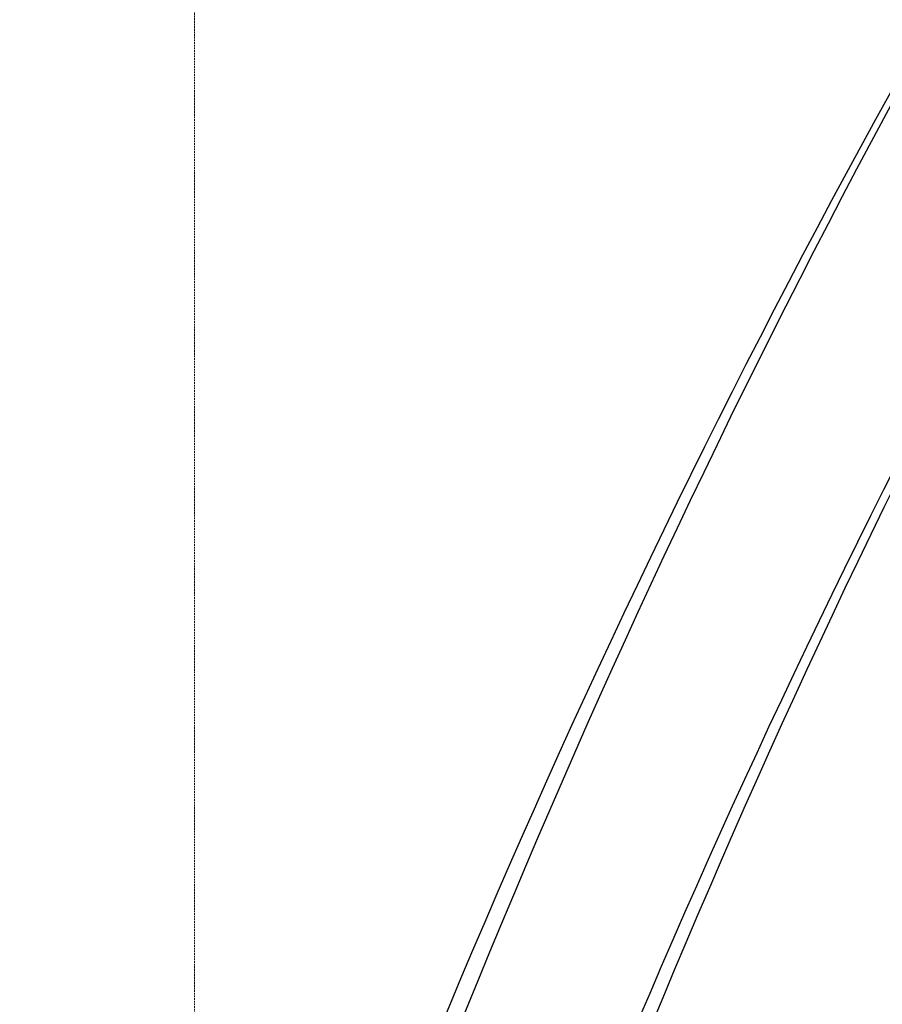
# Model space of a CAD drawing. Header units: millimetres. Extents: x -11575 to 52845, y -36266 to 23021.
# Tile 42 of 184: x 13565 to 14296, y 13272 to 14106. Entities that reach past the tile are written whole.
import ezdxf

# ---------------------------------------------------------------- set-up
doc = ezdxf.new("R2010")
doc.units = ezdxf.units.MM
doc.header["$MEASUREMENT"] = 0
doc.linetypes.add('HIDDENX2', pattern=[0.75, 0.5, -0.25])
doc.layers.add('GREY SCALE', color=9, linetype='Continuous', true_color=0x808080)
doc.layers.add('GREYSCALE', color=9, linetype='Continuous', lineweight=0, true_color=0x808080)
doc.layers.add('M-MEP-ELPR-CKT', color=7, linetype='HIDDENX2', lineweight=20, true_color=0x960000)

# ---------------------------------------------------------------- blocks, each defined once
blk = doc.blocks.new('FLOOR PLAN')
at = {"layer": 'GREYSCALE', "color": 0, "lineweight": -2}
for radius, start, end in [(7752.88, 141.708854, 166.516628), (7602.52, 141.773276, 166.244763)]:
    blk.add_arc((21130.68, 10361.07), radius, start, end, dxfattribs=at)
at = {"layer": 'GREYSCALE', "color": 0, "lineweight": -2, "ltscale": 0.25}
for centre, radius, start, end in [((21162.38, 10254.78), 7836.99, 141.329977, 165.793479), ((21207.44, 10240.08), 7731.89, 141.956801, 165.483737)]:
    blk.add_arc(centre, radius, start, end, dxfattribs=at)

msp = doc.modelspace()

# ---------------------------------------------------------------- linework, layer by layer
at = {"layer": 'M-MEP-ELPR-CKT', "ltscale": 3}
msp.add_lwpolyline([(16892.5, 16263.23), (16836.43, 16319.3, 0.198912), (16801.08, 16333.94), (16345.43, 16333.94, 0.414214), (16295.43, 16283.94), (16295.43, 15876.5, -0.414214), (16245.43, 15826.5), (13763, 15826.5, 0.414214), (13713, 15776.5), (13713, 14357), (13713, 13126.5, -0.414214), (13663, 13076.5), (11225.64, 13076.5, 1)], format="xyb", dxfattribs=at)

# ---------------------------------------------------------------- block references
at = {"layer": 'GREY SCALE'}
msp.add_blockref('FLOOR PLAN', (0, 0), dxfattribs=at)

doc.saveas('drawing.dxf')
